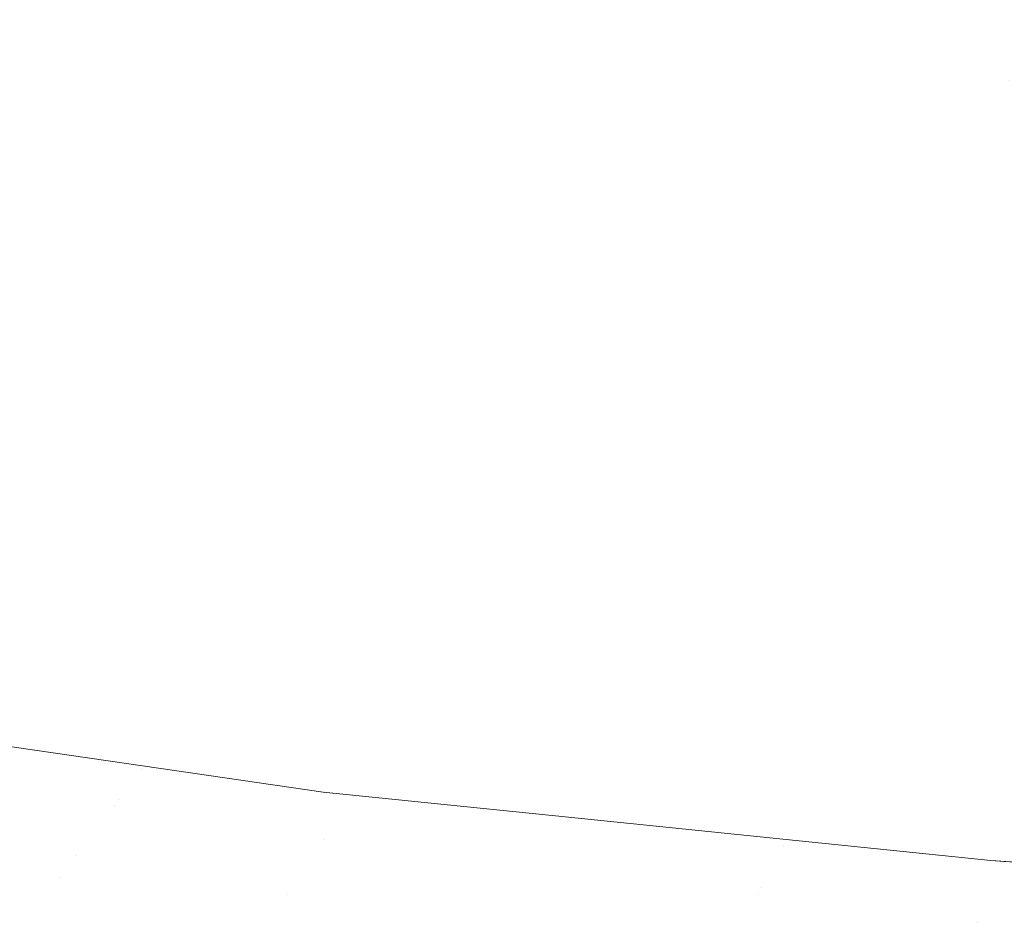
# Model space of a CAD drawing. Header units: centimetres. Extents: x -62 to 63, y 4 to 6.
# Tile 202 of 256: x -19.6876 to -19.6236, y 4.5002 to 4.5584. Entities that reach past the tile are written whole.
import ezdxf

# ---------------------------------------------------------------- set-up
doc = ezdxf.new("R2010")
doc.units = ezdxf.units.CM
doc.header["$LTSCALE"] = 2.54
doc.layers.add('Lucido design-1', color=7, linetype='Continuous')

# ---------------------------------------------------------------- blocks, each defined once
blk = doc.blocks.new('Gruppo-4-1')
at = {"color": 7, "linetype": 'Continuous', "lineweight": 9}
blk.add_3dface([(-61.851453, 5.900212, -2276.22217), (-61.851453, 4.300212, -2276.22217), (62.978378, 4.300212, -2276.22217), (62.978378, 5.900212, -2276.22217)], dxfattribs=at)
for points, invisible_edges in [([(-19.683854, 4.56357, -2276.635786), (-19.66432, 4.56005, -2276.635786), (-19.666182, 4.558012, -2276.637098), (-19.686, 4.561584, -2276.637098)], 15), ([(-19.686, 4.561584, -2276.637098), (-19.666182, 4.558012, -2276.637098), (-19.66802, 4.556, -2276.63847), (-19.688119, 4.559622, -2276.63847)], 15), ([(-19.644095, 4.557004, -2276.635786), (-19.66432, 4.56005, -2276.635786), (-19.662437, 4.562112, -2276.634533), (-19.642509, 4.55911, -2276.634533)], 15), ([(-19.640906, 4.561238, -2276.633342), (-19.620701, 4.558773, -2276.633342), (-19.621994, 4.556607, -2276.634533), (-19.642509, 4.55911, -2276.634533)], 15), ([(-19.645663, 4.554921, -2276.637098), (-19.666182, 4.558012, -2276.637098), (-19.66432, 4.56005, -2276.635786), (-19.644095, 4.557004, -2276.635786)], 15), ([(-19.688119, 4.559622, -2276.63847), (-19.66802, 4.556, -2276.63847), (-19.669833, 4.554017, -2276.639901), (-19.690208, 4.557688, -2276.639901)], 15), ([(-19.642509, 4.55911, -2276.634533), (-19.621994, 4.556607, -2276.634533), (-19.623274, 4.554463, -2276.635786), (-19.644095, 4.557004, -2276.635786)], 15), ([(-19.647211, 4.552866, -2276.63847), (-19.66802, 4.556, -2276.63847), (-19.666182, 4.558012, -2276.637098), (-19.645663, 4.554921, -2276.637098)], 15), ([(-19.690208, 4.557688, -2276.639901), (-19.669833, 4.554017, -2276.639901), (-19.671618, 4.552063, -2276.64139), (-19.692265, 4.555784, -2276.64139)], 15), ([(-19.644095, 4.557004, -2276.635786), (-19.623274, 4.554463, -2276.635786), (-19.624539, 4.552344, -2276.637098), (-19.645663, 4.554921, -2276.637098)], 15), ([(-19.648737, 4.550839, -2276.639901), (-19.669833, 4.554017, -2276.639901), (-19.66802, 4.556, -2276.63847), (-19.647211, 4.552866, -2276.63847)], 15), ([(-19.692265, 4.555784, -2276.64139), (-19.671618, 4.552063, -2276.64139), (-19.673373, 4.550142, -2276.642934), (-19.694288, 4.553911, -2276.642934)], 15), ([(-19.645663, 4.554921, -2276.637098), (-19.624539, 4.552344, -2276.637098), (-19.625788, 4.550252, -2276.63847), (-19.647211, 4.552866, -2276.63847)], 15), ([(-19.694288, 4.553911, -2276.642934), (-19.673373, 4.550142, -2276.642934), (-19.675096, 4.548256, -2276.644535), (-19.696274, 4.552072, -2276.644535)], 15), ([(-19.65024, 4.548843, -2276.64139), (-19.671618, 4.552063, -2276.64139), (-19.669833, 4.554017, -2276.639901), (-19.648737, 4.550839, -2276.639901)], 15), ([(-19.602917, 4.550308, -2276.637098), (-19.624539, 4.552344, -2276.637098), (-19.623274, 4.554463, -2276.635786)], 11), ([(-19.647211, 4.552866, -2276.63847), (-19.625788, 4.550252, -2276.63847), (-19.62702, 4.548189, -2276.639901), (-19.648737, 4.550839, -2276.639901)], 15), ([(-19.696274, 4.552072, -2276.644535), (-19.675096, 4.548256, -2276.644535), (-19.676786, 4.546406, -2276.646189), (-19.698222, 4.550269, -2276.646189)], 15), ([(-19.651718, 4.54688, -2276.642934), (-19.673373, 4.550142, -2276.642934), (-19.671618, 4.552063, -2276.64139), (-19.65024, 4.548843, -2276.64139)], 15), ([(-19.60386, 4.548187, -2276.63847), (-19.625788, 4.550252, -2276.63847), (-19.624539, 4.552344, -2276.637098), (-19.602917, 4.550308, -2276.637098)], 15), ([(-19.648737, 4.550839, -2276.639901), (-19.62702, 4.548189, -2276.639901), (-19.628233, 4.546158, -2276.64139), (-19.65024, 4.548843, -2276.64139)], 15), ([(-19.698222, 4.550269, -2276.646189), (-19.676786, 4.546406, -2276.646189), (-19.678441, 4.544595, -2276.647895), (-19.700129, 4.548503, -2276.647895)], 15), ([(-19.65317, 4.544953, -2276.644535), (-19.675096, 4.548256, -2276.644535), (-19.673373, 4.550142, -2276.642934), (-19.651718, 4.54688, -2276.642934)], 15), ([(-19.60479, 4.546096, -2276.639901), (-19.62702, 4.548189, -2276.639901), (-19.625788, 4.550252, -2276.63847), (-19.60386, 4.548187, -2276.63847)], 15), ([(-19.65024, 4.548843, -2276.64139), (-19.628233, 4.546158, -2276.64139), (-19.629425, 4.54416, -2276.642934), (-19.651718, 4.54688, -2276.642934)], 15), ([(-19.701993, 4.546777, -2276.649653), (-19.700129, 4.548503, -2276.647895), (-19.678441, 4.544595, -2276.647895), (-19.680059, 4.542825, -2276.649653)], 15), ([(-19.654593, 4.543063, -2276.646189), (-19.676786, 4.546406, -2276.646189), (-19.675096, 4.548256, -2276.644535), (-19.65317, 4.544953, -2276.644535)], 15), ([(-19.605706, 4.544037, -2276.64139), (-19.628233, 4.546158, -2276.64139), (-19.62702, 4.548189, -2276.639901), (-19.60479, 4.546096, -2276.639901)], 15), ([(-19.651718, 4.54688, -2276.642934), (-19.629425, 4.54416, -2276.642934), (-19.630596, 4.542198, -2276.644535), (-19.65317, 4.544953, -2276.644535)], 15), ([(-19.680059, 4.542825, -2276.649653), (-19.681638, 4.541097, -2276.651459), (-19.703813, 4.545093, -2276.651459), (-19.701993, 4.546777, -2276.649653)], 15), ([(-19.655986, 4.541213, -2276.647895), (-19.678441, 4.544595, -2276.647895), (-19.676786, 4.546406, -2276.646189), (-19.654593, 4.543063, -2276.646189)], 15), ([(-19.606606, 4.542012, -2276.642934), (-19.629425, 4.54416, -2276.642934), (-19.628233, 4.546158, -2276.64139), (-19.605706, 4.544037, -2276.64139)], 15), ([(-19.705586, 4.543451, -2276.653313), (-19.703813, 4.545093, -2276.651459), (-19.681638, 4.541097, -2276.651459), (-19.683176, 4.539413, -2276.653313)], 15), ([(-19.65317, 4.544953, -2276.644535), (-19.630596, 4.542198, -2276.644535), (-19.631745, 4.540275, -2276.646189), (-19.654593, 4.543063, -2276.646189)], 15), ([(-19.657348, 4.539404, -2276.649653), (-19.680059, 4.542825, -2276.649653), (-19.678441, 4.544595, -2276.647895), (-19.655986, 4.541213, -2276.647895)], 15), ([(-19.607491, 4.540023, -2276.644535), (-19.630596, 4.542198, -2276.644535), (-19.629425, 4.54416, -2276.642934), (-19.606606, 4.542012, -2276.642934)], 15), ([(-19.683176, 4.539413, -2276.653313), (-19.684673, 4.537775, -2276.655213), (-19.707311, 4.541854, -2276.655213), (-19.705586, 4.543451, -2276.653313)], 15), ([(-19.654593, 4.543063, -2276.646189), (-19.631745, 4.540275, -2276.646189), (-19.632869, 4.538392, -2276.647895), (-19.655986, 4.541213, -2276.647895)], 15), ([(-19.658678, 4.537638, -2276.651459), (-19.681638, 4.541097, -2276.651459), (-19.680059, 4.542825, -2276.649653), (-19.657348, 4.539404, -2276.649653)], 15), ([(-19.708986, 4.540304, -2276.657156), (-19.707311, 4.541854, -2276.655213), (-19.684673, 4.537775, -2276.655213), (-19.686126, 4.536184, -2276.657156)], 15), ([(-19.608358, 4.538073, -2276.646189), (-19.631745, 4.540275, -2276.646189), (-19.630596, 4.542198, -2276.644535), (-19.607491, 4.540023, -2276.644535)], 15), ([(-19.683176, 4.539413, -2276.653313), (-19.681638, 4.541097, -2276.651459), (-19.658678, 4.537638, -2276.651459), (-19.659973, 4.535918, -2276.653313)], 15), ([(-19.655986, 4.541213, -2276.647895), (-19.632869, 4.538392, -2276.647895), (-19.633968, 4.536551, -2276.649653), (-19.657348, 4.539404, -2276.649653)], 15), ([(-19.686126, 4.536184, -2276.657156), (-19.687535, 4.534642, -2276.65914), (-19.71061, 4.538801, -2276.65914), (-19.708986, 4.540304, -2276.657156)], 15), ([(-19.609207, 4.536164, -2276.647895), (-19.632869, 4.538392, -2276.647895), (-19.631745, 4.540275, -2276.646189), (-19.608358, 4.538073, -2276.646189)], 15), ([(-19.659973, 4.535918, -2276.653313), (-19.661234, 4.534244, -2276.655213), (-19.684673, 4.537775, -2276.655213), (-19.683176, 4.539413, -2276.653313)], 15), ([(-19.657348, 4.539404, -2276.649653), (-19.633968, 4.536551, -2276.649653), (-19.635041, 4.534754, -2276.651459), (-19.658678, 4.537638, -2276.651459)], 15), ([(-19.71218, 4.537347, -2276.661164), (-19.71061, 4.538801, -2276.65914), (-19.687535, 4.534642, -2276.65914), (-19.688898, 4.533151, -2276.661164)], 15), ([(-19.610037, 4.534298, -2276.649653), (-19.633968, 4.536551, -2276.649653), (-19.632869, 4.538392, -2276.647895), (-19.609207, 4.536164, -2276.647895)], 15), ([(-19.686126, 4.536184, -2276.657156), (-19.684673, 4.537775, -2276.655213), (-19.661234, 4.534244, -2276.655213), (-19.662458, 4.532619, -2276.657156)], 15), ([(-19.659973, 4.535918, -2276.653313), (-19.658678, 4.537638, -2276.651459), (-19.635041, 4.534754, -2276.651459), (-19.636086, 4.533003, -2276.653313)], 15), ([(-19.662458, 4.532619, -2276.657156), (-19.663644, 4.531044, -2276.65914), (-19.687535, 4.534642, -2276.65914), (-19.686126, 4.536184, -2276.657156)], 15), ([(-19.610847, 4.532476, -2276.651459), (-19.635041, 4.534754, -2276.651459), (-19.633968, 4.536551, -2276.649653), (-19.610037, 4.534298, -2276.649653)], 15), ([(-19.636086, 4.533003, -2276.653313), (-19.637103, 4.5313, -2276.655213), (-19.661234, 4.534244, -2276.655213), (-19.659973, 4.535918, -2276.653313)], 15), ([(-19.611636, 4.530701, -2276.653313), (-19.636086, 4.533003, -2276.653313), (-19.635041, 4.534754, -2276.651459), (-19.610847, 4.532476, -2276.651459)], 15), ([(-19.688898, 4.533151, -2276.661164), (-19.687535, 4.534642, -2276.65914), (-19.663644, 4.531044, -2276.65914), (-19.664791, 4.52952, -2276.661164)], 15), ([(-19.662458, 4.532619, -2276.657156), (-19.661234, 4.534244, -2276.655213), (-19.637103, 4.5313, -2276.655213), (-19.638091, 4.529646, -2276.657156)], 15), ([(-19.664791, 4.52952, -2276.661164), (-19.665899, 4.528048, -2276.663225), (-19.690213, 4.531711, -2276.663225), (-19.688898, 4.533151, -2276.661164)], 15), ([(-19.612404, 4.528974, -2276.655213), (-19.637103, 4.5313, -2276.655213), (-19.636086, 4.533003, -2276.653313), (-19.611636, 4.530701, -2276.653313)], 15), ([(-19.638091, 4.529646, -2276.657156), (-19.639048, 4.528042, -2276.65914), (-19.663644, 4.531044, -2276.65914), (-19.662458, 4.532619, -2276.657156)], 15), ([(-19.691481, 4.530324, -2276.665321), (-19.690213, 4.531711, -2276.663225), (-19.665899, 4.528048, -2276.663225), (-19.666967, 4.526631, -2276.665321)], 15), ([(-19.664791, 4.52952, -2276.661164), (-19.663644, 4.531044, -2276.65914), (-19.639048, 4.528042, -2276.65914), (-19.639974, 4.526491, -2276.661164)], 15), ([(-19.61315, 4.527297, -2276.657156), (-19.638091, 4.529646, -2276.657156), (-19.637103, 4.5313, -2276.655213), (-19.612404, 4.528974, -2276.655213)], 15), ([(-19.666967, 4.526631, -2276.665321), (-19.667993, 4.525268, -2276.667449), (-19.692699, 4.52899, -2276.667449), (-19.691481, 4.530324, -2276.665321)], 15), ([(-19.613872, 4.525672, -2276.65914), (-19.639048, 4.528042, -2276.65914), (-19.638091, 4.529646, -2276.657156), (-19.61315, 4.527297, -2276.657156)], 15), ([(-19.693868, 4.527711, -2276.669608), (-19.692699, 4.52899, -2276.667449), (-19.667993, 4.525268, -2276.667449), (-19.668977, 4.523962, -2276.669608)], 15), ([(-19.639974, 4.526491, -2276.661164), (-19.640868, 4.524994, -2276.663225), (-19.665899, 4.528048, -2276.663225), (-19.664791, 4.52952, -2276.661164)], 15), ([(-19.668977, 4.523962, -2276.669608), (-19.669918, 4.522712, -2276.671794), (-19.694986, 4.526488, -2276.671794), (-19.693868, 4.527711, -2276.669608)], 15), ([(-19.666967, 4.526631, -2276.665321), (-19.665899, 4.528048, -2276.663225), (-19.640868, 4.524994, -2276.663225), (-19.641729, 4.523551, -2276.665321)], 15), ([(-19.639974, 4.526491, -2276.661164), (-19.639048, 4.528042, -2276.65914), (-19.613872, 4.525672, -2276.65914), (-19.614572, 4.5241, -2276.661164)], 15), ([(-19.696052, 4.52532, -2276.674006), (-19.694986, 4.526488, -2276.671794), (-19.669918, 4.522712, -2276.671794), (-19.670816, 4.521519, -2276.674006)], 15), ([(-19.641729, 4.523551, -2276.665321), (-19.642557, 4.522165, -2276.667449), (-19.667993, 4.525268, -2276.667449), (-19.666967, 4.526631, -2276.665321)], 15), ([(-19.614572, 4.5241, -2276.661164), (-19.615247, 4.522582, -2276.663225), (-19.640868, 4.524994, -2276.663225), (-19.639974, 4.526491, -2276.661164)], 15), ([(-19.670816, 4.521519, -2276.674006), (-19.671671, 4.520384, -2276.676241), (-19.697067, 4.52421, -2276.676241), (-19.696052, 4.52532, -2276.674006)], 15), ([(-19.668977, 4.523962, -2276.669608), (-19.667993, 4.525268, -2276.667449), (-19.642557, 4.522165, -2276.667449), (-19.643351, 4.520835, -2276.669608)], 15), ([(-19.641729, 4.523551, -2276.665321), (-19.640868, 4.524994, -2276.663225), (-19.615247, 4.522582, -2276.663225), (-19.615897, 4.521119, -2276.665321)], 15), ([(-19.69803, 4.523156, -2276.678496), (-19.697067, 4.52421, -2276.676241), (-19.671671, 4.520384, -2276.676241), (-19.672481, 4.519308, -2276.678496)], 15), ([(-19.643351, 4.520835, -2276.669608), (-19.644111, 4.519563, -2276.671794), (-19.669918, 4.522712, -2276.671794), (-19.668977, 4.523962, -2276.669608)], 15), ([(-19.615897, 4.521119, -2276.665321), (-19.616522, 4.519713, -2276.667449), (-19.642557, 4.522165, -2276.667449), (-19.641729, 4.523551, -2276.665321)], 15), ([(-19.672481, 4.519308, -2276.678496), (-19.673248, 4.51829, -2276.680769), (-19.69894, 4.52216, -2276.680769), (-19.69803, 4.523156, -2276.678496)], 15), ([(-19.670816, 4.521519, -2276.674006), (-19.669918, 4.522712, -2276.671794), (-19.644111, 4.519563, -2276.671794), (-19.644836, 4.518349, -2276.674006)], 15), ([(-19.699797, 4.521222, -2276.683058), (-19.69894, 4.52216, -2276.680769), (-19.673248, 4.51829, -2276.680769), (-19.67397, 4.517331, -2276.683058)], 15), ([(-19.643351, 4.520835, -2276.669608), (-19.642557, 4.522165, -2276.667449), (-19.616522, 4.519713, -2276.667449), (-19.617122, 4.518365, -2276.669608)], 15), ([(-19.644836, 4.518349, -2276.674006), (-19.645525, 4.517194, -2276.676241), (-19.671671, 4.520384, -2276.676241), (-19.670816, 4.521519, -2276.674006)], 15), ([(-19.67397, 4.517331, -2276.683058), (-19.674647, 4.516431, -2276.68536), (-19.700602, 4.520341, -2276.68536), (-19.699797, 4.521222, -2276.683058)], 15), ([(-19.617122, 4.518365, -2276.669608), (-19.617695, 4.517075, -2276.671794), (-19.644111, 4.519563, -2276.671794), (-19.643351, 4.520835, -2276.669608)], 15), ([(-19.701354, 4.519518, -2276.687674), (-19.700602, 4.520341, -2276.68536), (-19.674647, 4.516431, -2276.68536), (-19.67528, 4.515591, -2276.687674)], 15), ([(-19.672481, 4.519308, -2276.678496), (-19.671671, 4.520384, -2276.676241), (-19.645525, 4.517194, -2276.676241), (-19.646179, 4.516098, -2276.678496)], 15), ([(-19.67528, 4.515591, -2276.687674), (-19.675869, 4.514809, -2276.689995), (-19.702053, 4.518753, -2276.689995), (-19.701354, 4.519518, -2276.687674)], 15), ([(-19.644836, 4.518349, -2276.674006), (-19.644111, 4.519563, -2276.671794), (-19.617695, 4.517075, -2276.671794), (-19.618243, 4.515845, -2276.674006)], 15), ([(-19.702699, 4.518045, -2276.692323), (-19.702053, 4.518753, -2276.689995), (-19.675869, 4.514809, -2276.689995), (-19.676413, 4.514086, -2276.692323)], 15), ([(-19.646179, 4.516098, -2276.678496), (-19.646798, 4.515062, -2276.680769), (-19.673248, 4.51829, -2276.680769), (-19.672481, 4.519308, -2276.678496)], 15), ([(-19.676413, 4.514086, -2276.692323), (-19.676914, 4.513421, -2276.694654), (-19.703294, 4.517395, -2276.694654), (-19.702699, 4.518045, -2276.692323)], 15), ([(-19.67397, 4.517331, -2276.683058), (-19.673248, 4.51829, -2276.680769), (-19.646798, 4.515062, -2276.680769), (-19.64738, 4.514087, -2276.683058)], 15), ([(-19.618243, 4.515845, -2276.674006), (-19.618763, 4.514674, -2276.676241), (-19.645525, 4.517194, -2276.676241), (-19.644836, 4.518349, -2276.674006)], 15), ([(-19.677371, 4.512814, -2276.696987), (-19.677785, 4.512265, -2276.699319), (-19.704328, 4.516263, -2276.699319), (-19.703837, 4.516801, -2276.696987)], 15), ([(-19.703837, 4.516801, -2276.696987), (-19.703294, 4.517395, -2276.694654), (-19.676914, 4.513421, -2276.694654), (-19.677371, 4.512814, -2276.696987)], 15), ([(-19.64738, 4.514087, -2276.683058), (-19.647927, 4.513171, -2276.68536), (-19.674647, 4.516431, -2276.68536), (-19.67397, 4.517331, -2276.683058)], 15), ([(-19.646179, 4.516098, -2276.678496), (-19.645525, 4.517194, -2276.676241), (-19.618763, 4.514674, -2276.676241), (-19.619257, 4.513563, -2276.678496)], 15), ([(-19.704769, 4.515781, -2276.701649), (-19.704328, 4.516263, -2276.699319), (-19.677785, 4.512265, -2276.699319), (-19.678156, 4.511772, -2276.701649)], 15), ([(-19.67528, 4.515591, -2276.687674), (-19.674647, 4.516431, -2276.68536), (-19.647927, 4.513171, -2276.68536), (-19.648438, 4.512315, -2276.687674)], 15), ([(-19.678156, 4.511772, -2276.701649), (-19.678485, 4.511335, -2276.703974), (-19.70516, 4.515353, -2276.703974), (-19.704769, 4.515781, -2276.701649)], 15), ([(-19.648438, 4.512315, -2276.687674), (-19.648913, 4.51152, -2276.689995), (-19.675869, 4.514809, -2276.689995), (-19.67528, 4.515591, -2276.687674)], 15), ([(-19.619257, 4.513563, -2276.678496), (-19.619724, 4.512513, -2276.680769), (-19.646798, 4.515062, -2276.680769), (-19.646179, 4.516098, -2276.678496)], 15), ([(-19.678772, 4.510953, -2276.706291), (-19.679019, 4.510626, -2276.7086), (-19.705794, 4.514659, -2276.7086), (-19.705501, 4.514979, -2276.706291)], 15), ([(-19.705501, 4.514979, -2276.706291), (-19.70516, 4.515353, -2276.703974), (-19.678485, 4.511335, -2276.703974), (-19.678772, 4.510953, -2276.706291)], 15), ([(-19.64738, 4.514087, -2276.683058), (-19.646798, 4.515062, -2276.680769), (-19.619724, 4.512513, -2276.680769), (-19.620164, 4.511524, -2276.683058)], 15), ([(-19.679225, 4.510352, -2276.710899), (-19.679392, 4.51013, -2276.713185), (-19.706237, 4.514174, -2276.713185), (-19.706039, 4.514391, -2276.710899)], 15), ([(-19.706039, 4.514391, -2276.710899), (-19.705794, 4.514659, -2276.7086), (-19.679019, 4.510626, -2276.7086), (-19.679225, 4.510352, -2276.710899)], 15), ([(-19.676413, 4.514086, -2276.692323), (-19.675869, 4.514809, -2276.689995), (-19.648913, 4.51152, -2276.689995), (-19.649352, 4.510784, -2276.692323)], 15), ([(-19.679656, 4.509923, -2276.92217), (-19.693209, 4.511895, -2276.92217), (-19.706575, 4.513841, -2276.72217), (-19.679656, 4.509923, -2276.72217)], 10), ([(-19.679656, 4.509923, -2276.72217), (-19.706575, 4.513841, -2276.72217), (-19.70656, 4.51382, -2276.71995)], 10), ([(-19.70656, 4.51382, -2276.71995), (-19.706497, 4.51389, -2276.717712), (-19.679611, 4.50984, -2276.717712), (-19.679664, 4.509768, -2276.71995)], 15), ([(-19.70656, 4.51382, -2276.71995), (-19.679664, 4.509768, -2276.71995), (-19.679656, 4.509923, -2276.72217)], 11), ([(-19.67952, 4.50996, -2276.715456), (-19.679611, 4.50984, -2276.717712), (-19.706497, 4.51389, -2276.717712), (-19.706389, 4.514007, -2276.715456)], 15), ([(-19.706389, 4.514007, -2276.715456), (-19.706237, 4.514174, -2276.713185), (-19.679392, 4.51013, -2276.713185), (-19.67952, 4.50996, -2276.715456)], 15), ([(-19.649352, 4.510784, -2276.692323), (-19.649756, 4.510107, -2276.694654), (-19.676914, 4.513421, -2276.694654), (-19.676413, 4.514086, -2276.692323)], 15), ([(-19.620164, 4.511524, -2276.683058), (-19.620577, 4.510596, -2276.68536), (-19.647927, 4.513171, -2276.68536), (-19.64738, 4.514087, -2276.683058)], 15), ([(-19.677371, 4.512814, -2276.696987), (-19.676914, 4.513421, -2276.694654), (-19.649756, 4.510107, -2276.694654), (-19.650125, 4.509489, -2276.696987)], 15), ([(-19.648438, 4.512315, -2276.687674), (-19.647927, 4.513171, -2276.68536), (-19.620577, 4.510596, -2276.68536), (-19.620962, 4.509728, -2276.687674)], 15), ([(-19.650125, 4.509489, -2276.696987), (-19.650459, 4.50893, -2276.699319), (-19.677785, 4.512265, -2276.699319), (-19.677371, 4.512814, -2276.696987)], 15), ([(-19.620962, 4.509728, -2276.687674), (-19.621321, 4.508922, -2276.689995), (-19.648913, 4.51152, -2276.689995), (-19.648438, 4.512315, -2276.687674)], 15), ([(-19.693279, 4.511642, -2276.925344), (-19.679718, 4.509697, -2276.925344), (-19.679831, 4.509547, -2276.928615), (-19.693402, 4.511493, -2276.928615)], 15), ([(-19.679718, 4.509697, -2276.925344), (-19.693279, 4.511642, -2276.925344), (-19.693209, 4.511895, -2276.92217)], 11), ([(-19.693209, 4.511895, -2276.92217), (-19.679656, 4.509923, -2276.92217), (-19.679718, 4.509697, -2276.925344)], 10), ([(-19.650758, 4.508429, -2276.701649), (-19.651024, 4.507984, -2276.703974), (-19.678485, 4.511335, -2276.703974), (-19.678156, 4.511772, -2276.701649)], 15), ([(-19.678156, 4.511772, -2276.701649), (-19.677785, 4.512265, -2276.699319), (-19.650459, 4.50893, -2276.699319), (-19.650758, 4.508429, -2276.701649)], 15), ([(-19.693618, 4.511234, -2276.931982), (-19.680028, 4.509285, -2276.931982), (-19.680317, 4.508902, -2276.935444), (-19.693934, 4.510855, -2276.935444)], 15), ([(-19.693402, 4.511493, -2276.928615), (-19.679831, 4.509547, -2276.928615), (-19.680028, 4.509285, -2276.931982), (-19.693618, 4.511234, -2276.931982)], 15), ([(-19.678772, 4.510953, -2276.706291), (-19.678485, 4.511335, -2276.703974), (-19.651024, 4.507984, -2276.703974), (-19.651256, 4.507595, -2276.706291)], 15), ([(-19.649352, 4.510784, -2276.692323), (-19.648913, 4.51152, -2276.689995), (-19.621321, 4.508922, -2276.689995), (-19.621653, 4.508176, -2276.692323)], 15), ([(-19.693934, 4.510855, -2276.935444), (-19.680317, 4.508902, -2276.935444), (-19.680705, 4.508387, -2276.938998), (-19.694358, 4.510345, -2276.938998)], 15), ([(-19.679225, 4.510352, -2276.710899), (-19.679019, 4.510626, -2276.7086), (-19.651455, 4.507262, -2276.7086), (-19.651621, 4.506983, -2276.710899)], 15), ([(-19.651256, 4.507595, -2276.706291), (-19.651455, 4.507262, -2276.7086), (-19.679019, 4.510626, -2276.7086), (-19.678772, 4.510953, -2276.706291)], 15), ([(-19.621653, 4.508176, -2276.692323), (-19.621958, 4.50749, -2276.694654), (-19.649756, 4.510107, -2276.694654), (-19.649352, 4.510784, -2276.692323)], 15), ([(-19.694358, 4.510345, -2276.938998), (-19.680705, 4.508387, -2276.938998), (-19.681201, 4.507728, -2276.942641), (-19.694901, 4.509693, -2276.942641)], 15), ([(-19.679718, 4.509697, -2276.925344), (-19.679656, 4.509923, -2276.92217), (-19.667908, 4.508213, -2276.92217)], 9), ([(-19.667908, 4.508213, -2276.72217), (-19.679656, 4.509923, -2276.72217), (-19.679664, 4.509768, -2276.71995)], 10), ([(-19.679664, 4.509768, -2276.71995), (-19.679611, 4.50984, -2276.717712), (-19.651932, 4.506462, -2276.717712), (-19.651976, 4.50639, -2276.71995)], 15), ([(-19.667908, 4.508213, -2276.72217), (-19.679664, 4.509768, -2276.71995), (-19.651976, 4.50639, -2276.71995)], 11), ([(-19.679656, 4.509923, -2276.72217), (-19.667908, 4.508213, -2276.72217), (-19.667908, 4.508213, -2276.92217), (-19.679656, 4.509923, -2276.92217)], 10), ([(-19.651859, 4.506585, -2276.715456), (-19.651932, 4.506462, -2276.717712), (-19.679611, 4.50984, -2276.717712), (-19.67952, 4.50996, -2276.715456)], 15), ([(-19.67952, 4.50996, -2276.715456), (-19.679392, 4.51013, -2276.713185), (-19.651756, 4.506758, -2276.713185), (-19.651859, 4.506585, -2276.715456)], 15), ([(-19.651621, 4.506983, -2276.710899), (-19.651756, 4.506758, -2276.713185), (-19.679392, 4.51013, -2276.713185), (-19.679225, 4.510352, -2276.710899)], 15), ([(-19.650125, 4.509489, -2276.696987), (-19.649756, 4.510107, -2276.694654), (-19.621958, 4.50749, -2276.694654), (-19.622236, 4.506864, -2276.696987)], 15), ([(-19.681492, 4.507342, -2276.944493), (-19.681813, 4.506915, -2276.946366), (-19.695571, 4.508888, -2276.946366), (-19.69522, 4.509311, -2276.944493)], 15), ([(-19.69522, 4.509311, -2276.944493), (-19.694901, 4.509693, -2276.942641), (-19.681201, 4.507728, -2276.942641), (-19.681492, 4.507342, -2276.944493)], 15), ([(-19.6665, 4.507118, -2276.935444), (-19.680317, 4.508902, -2276.935444), (-19.680028, 4.509285, -2276.931982), (-19.66624, 4.507505, -2276.931982)], 15), ([(-19.66624, 4.507505, -2276.931982), (-19.680028, 4.509285, -2276.931982), (-19.679831, 4.509547, -2276.928615), (-19.666061, 4.507769, -2276.928615)], 15), ([(-19.666061, 4.507769, -2276.928615), (-19.679831, 4.509547, -2276.928615), (-19.679718, 4.509697, -2276.925344), (-19.665959, 4.50792, -2276.925344)], 15), ([(-19.667908, 4.508213, -2276.92217), (-19.665959, 4.50792, -2276.925344), (-19.679718, 4.509697, -2276.925344)], 11), ([(-19.622236, 4.506864, -2276.696987), (-19.622489, 4.506297, -2276.699319), (-19.650459, 4.50893, -2276.699319), (-19.650125, 4.509489, -2276.696987)], 15), ([(-19.695957, 4.508425, -2276.948259), (-19.695571, 4.508888, -2276.946366), (-19.681813, 4.506915, -2276.946366), (-19.682166, 4.506447, -2276.948259)], 15), ([(-19.666851, 4.506598, -2276.938998), (-19.680705, 4.508387, -2276.938998), (-19.680317, 4.508902, -2276.935444), (-19.6665, 4.507118, -2276.935444)], 15), ([(-19.650758, 4.508429, -2276.701649), (-19.650459, 4.50893, -2276.699319), (-19.622489, 4.506297, -2276.699319), (-19.622715, 4.505788, -2276.701649)], 15), ([(-19.683912, 4.504128, -2276.956004), (-19.684438, 4.50343, -2276.957979), (-19.712229, 4.507616, -2276.957979), (-19.711604, 4.5083, -2276.956004)], 15), ([(-19.697333, 4.506773, -2276.954044), (-19.683912, 4.504128, -2276.956004), (-19.711604, 4.5083, -2276.956004)], 11), ([(-19.696837, 4.507369, -2276.952099), (-19.696379, 4.507919, -2276.95017), (-19.682551, 4.505936, -2276.95017), (-19.682969, 4.50538, -2276.952099)], 15), ([(-19.682166, 4.506447, -2276.948259), (-19.682551, 4.505936, -2276.95017), (-19.696379, 4.507919, -2276.95017), (-19.695957, 4.508425, -2276.948259)], 15), ([(-19.6673, 4.505933, -2276.942641), (-19.681201, 4.507728, -2276.942641), (-19.680705, 4.508387, -2276.938998), (-19.666851, 4.506598, -2276.938998)], 15), ([(-19.665959, 4.50792, -2276.925344), (-19.667908, 4.508213, -2276.92217), (-19.651968, 4.50658, -2276.92217)], 9), ([(-19.651968, 4.50658, -2276.92217), (-19.667908, 4.508213, -2276.92217), (-19.667908, 4.508213, -2276.72217), (-19.651968, 4.50658, -2276.72217)], 10), ([(-19.651976, 4.50639, -2276.71995), (-19.651968, 4.50658, -2276.72217), (-19.667908, 4.508213, -2276.72217)], 9), ([(-19.665959, 4.50792, -2276.925344), (-19.652019, 4.506317, -2276.925344), (-19.65211, 4.506164, -2276.928615), (-19.666061, 4.507769, -2276.928615)], 15), ([(-19.651968, 4.50658, -2276.92217), (-19.652019, 4.506317, -2276.925344), (-19.665959, 4.50792, -2276.925344)], 11), ([(-19.651256, 4.507595, -2276.706291), (-19.651024, 4.507984, -2276.703974), (-19.622915, 4.505337, -2276.703974), (-19.62309, 4.504944, -2276.706291)], 15), ([(-19.622715, 4.505788, -2276.701649), (-19.622915, 4.505337, -2276.703974), (-19.651024, 4.507984, -2276.703974), (-19.650758, 4.508429, -2276.701649)], 15), ([(-19.712899, 4.506883, -2276.959966), (-19.712229, 4.507616, -2276.957979), (-19.684438, 4.50343, -2276.957979), (-19.685002, 4.50268, -2276.959966)], 15), ([(-19.682969, 4.50538, -2276.952099), (-19.683422, 4.504778, -2276.954044), (-19.697333, 4.506773, -2276.954044), (-19.696837, 4.507369, -2276.952099)], 15), ([(-19.667853, 4.505113, -2276.946366), (-19.681813, 4.506915, -2276.946366), (-19.681492, 4.507342, -2276.944493)], 11), ([(-19.667853, 4.505113, -2276.946366), (-19.681492, 4.507342, -2276.944493), (-19.681201, 4.507728, -2276.942641)], 11), ([(-19.681201, 4.507728, -2276.942641), (-19.6673, 4.505933, -2276.942641), (-19.667853, 4.505113, -2276.946366)], 11), ([(-19.66624, 4.507505, -2276.931982), (-19.652269, 4.505898, -2276.931982), (-19.652502, 4.505508, -2276.935444), (-19.6665, 4.507118, -2276.935444)], 15), ([(-19.666061, 4.507769, -2276.928615), (-19.65211, 4.506164, -2276.928615), (-19.652269, 4.505898, -2276.931982), (-19.66624, 4.507505, -2276.931982)], 15), ([(-19.651621, 4.506983, -2276.710899), (-19.651455, 4.507262, -2276.7086), (-19.62324, 4.504606, -2276.7086), (-19.623366, 4.504323, -2276.710899)], 15), ([(-19.62309, 4.504944, -2276.706291), (-19.62324, 4.504606, -2276.7086), (-19.651455, 4.507262, -2276.7086), (-19.651256, 4.507595, -2276.706291)], 15), ([(-19.685002, 4.50268, -2276.959966), (-19.685605, 4.501879, -2276.961965), (-19.713615, 4.506099, -2276.961965), (-19.712899, 4.506883, -2276.959966)], 15), ([(-19.697333, 4.506773, -2276.954044), (-19.683422, 4.504778, -2276.954044), (-19.683912, 4.504128, -2276.956004)], 11), ([(-19.682166, 4.506447, -2276.948259), (-19.681813, 4.506915, -2276.946366), (-19.667853, 4.505113, -2276.946366), (-19.668172, 4.50464, -2276.948259)], 15), ([(-19.666851, 4.506598, -2276.938998), (-19.652815, 4.504984, -2276.938998), (-19.653215, 4.504313, -2276.942641), (-19.6673, 4.505933, -2276.942641)], 15), ([(-19.6665, 4.507118, -2276.935444), (-19.652502, 4.505508, -2276.935444), (-19.652815, 4.504984, -2276.938998), (-19.666851, 4.506598, -2276.938998)], 15), ([(-19.652019, 4.506317, -2276.925344), (-19.651968, 4.50658, -2276.92217), (-19.624522, 4.503768, -2276.92217)], 9), ([(-19.624522, 4.503768, -2276.72217), (-19.651968, 4.50658, -2276.72217), (-19.651976, 4.50639, -2276.71995)], 10), ([(-19.651968, 4.50658, -2276.72217), (-19.624522, 4.503768, -2276.72217), (-19.624522, 4.503768, -2276.92217), (-19.651968, 4.50658, -2276.92217)], 10), ([(-19.623546, 4.503919, -2276.715456), (-19.623601, 4.503795, -2276.717712), (-19.651932, 4.506462, -2276.717712), (-19.651859, 4.506585, -2276.715456)], 15), ([(-19.651859, 4.506585, -2276.715456), (-19.651756, 4.506758, -2276.713185), (-19.623468, 4.504094, -2276.713185), (-19.623546, 4.503919, -2276.715456)], 15), ([(-19.623366, 4.504323, -2276.710899), (-19.623468, 4.504094, -2276.713185), (-19.651756, 4.506758, -2276.713185), (-19.651621, 4.506983, -2276.710899)], 15), ([(-19.71438, 4.505262, -2276.963974), (-19.713615, 4.506099, -2276.961965), (-19.685605, 4.501879, -2276.961965), (-19.686249, 4.501024, -2276.963974)], 15), ([(-19.682969, 4.50538, -2276.952099), (-19.682551, 4.505936, -2276.95017), (-19.66852, 4.504124, -2276.95017), (-19.668898, 4.503563, -2276.952099)], 15), ([(-19.668172, 4.50464, -2276.948259), (-19.66852, 4.504124, -2276.95017), (-19.682551, 4.505936, -2276.95017), (-19.682166, 4.506447, -2276.948259)], 15), ([(-19.6673, 4.505933, -2276.942641), (-19.653215, 4.504313, -2276.942641), (-19.653709, 4.503486, -2276.946366), (-19.667853, 4.505113, -2276.946366)], 15), ([(-19.638339, 4.504077, -2276.935444), (-19.652502, 4.505508, -2276.935444), (-19.652269, 4.505898, -2276.931982), (-19.638135, 4.504469, -2276.931982)], 15), ([(-19.638135, 4.504469, -2276.931982), (-19.652269, 4.505898, -2276.931982), (-19.65211, 4.506164, -2276.928615), (-19.637995, 4.504738, -2276.928615)], 15), ([(-19.637995, 4.504738, -2276.928615), (-19.65211, 4.506164, -2276.928615), (-19.652019, 4.506317, -2276.925344)], 11), ([(-19.624522, 4.503768, -2276.92217), (-19.623667, 4.503648, -2276.925344), (-19.652019, 4.506317, -2276.925344)], 11), ([(-19.637995, 4.504738, -2276.928615), (-19.652019, 4.506317, -2276.925344), (-19.623667, 4.503648, -2276.925344)], 11), ([(-19.651976, 4.50639, -2276.71995), (-19.651932, 4.506462, -2276.717712), (-19.623601, 4.503795, -2276.717712), (-19.623634, 4.503721, -2276.71995)], 15), ([(-19.651976, 4.50639, -2276.71995), (-19.623634, 4.503721, -2276.71995), (-19.624522, 4.503768, -2276.72217)], 11), ([(-19.686249, 4.501024, -2276.963974), (-19.686934, 4.500115, -2276.96599), (-19.715193, 4.504371, -2276.96599), (-19.71438, 4.505262, -2276.963974)], 15), ([(-19.668898, 4.503563, -2276.952099), (-19.669308, 4.502955, -2276.954044), (-19.683422, 4.504778, -2276.954044), (-19.682969, 4.50538, -2276.952099)], 15), ([(-19.638614, 4.503548, -2276.938998), (-19.652815, 4.504984, -2276.938998), (-19.652502, 4.505508, -2276.935444), (-19.638339, 4.504077, -2276.935444)], 15), ([(-19.683912, 4.504128, -2276.956004), (-19.683422, 4.504778, -2276.954044), (-19.669308, 4.502955, -2276.954044), (-19.66975, 4.5023, -2276.956004)], 15), ([(-19.653994, 4.503009, -2276.948259), (-19.654305, 4.502489, -2276.95017), (-19.66852, 4.504124, -2276.95017), (-19.668172, 4.50464, -2276.948259)], 15), ([(-19.668172, 4.50464, -2276.948259), (-19.667853, 4.505113, -2276.946366), (-19.653709, 4.503486, -2276.946366), (-19.653994, 4.503009, -2276.948259)], 15), ([(-19.638966, 4.502873, -2276.942641), (-19.653215, 4.504313, -2276.942641), (-19.652815, 4.504984, -2276.938998), (-19.638614, 4.503548, -2276.938998)], 15), ([(-19.637995, 4.504738, -2276.928615), (-19.623735, 4.503493, -2276.928615), (-19.623855, 4.503223, -2276.931982), (-19.638135, 4.504469, -2276.931982)], 15), ([(-19.623667, 4.503648, -2276.925344), (-19.623735, 4.503493, -2276.928615), (-19.637995, 4.504738, -2276.928615)], 11), ([(-19.716057, 4.503426, -2276.968013), (-19.715193, 4.504371, -2276.96599), (-19.686934, 4.500115, -2276.96599), (-19.687662, 4.499148, -2276.968013)], 15), ([(-19.66975, 4.5023, -2276.956004), (-19.670226, 4.501595, -2276.957979), (-19.684438, 4.50343, -2276.957979), (-19.683912, 4.504128, -2276.956004)], 15), ([(-19.668898, 4.503563, -2276.952099), (-19.66852, 4.504124, -2276.95017), (-19.654305, 4.502489, -2276.95017), (-19.654642, 4.501923, -2276.952099)], 15), ([(-19.6394, 4.502039, -2276.946366), (-19.653709, 4.503486, -2276.946366), (-19.653215, 4.504313, -2276.942641), (-19.638966, 4.502873, -2276.942641)], 15), ([(-19.638339, 4.504077, -2276.935444), (-19.624031, 4.502827, -2276.935444), (-19.624268, 4.502296, -2276.938998), (-19.638614, 4.503548, -2276.938998)], 15), ([(-19.638135, 4.504469, -2276.931982), (-19.623855, 4.503223, -2276.931982), (-19.624031, 4.502827, -2276.935444), (-19.638339, 4.504077, -2276.935444)], 15), ([(-19.685002, 4.50268, -2276.959966), (-19.684438, 4.50343, -2276.957979), (-19.670226, 4.501595, -2276.957979)], 11), ([(-19.654642, 4.501923, -2276.952099), (-19.655008, 4.501311, -2276.954044), (-19.669308, 4.502955, -2276.954044), (-19.668898, 4.503563, -2276.952099)], 15), ([(-19.653994, 4.503009, -2276.948259), (-19.653709, 4.503486, -2276.946366), (-19.6394, 4.502039, -2276.946366), (-19.639649, 4.501559, -2276.948259)], 15), ([(-19.638614, 4.503548, -2276.938998), (-19.624268, 4.502296, -2276.938998), (-19.62457, 4.501616, -2276.942641), (-19.638966, 4.502873, -2276.942641)], 15), ([(-19.624522, 4.503768, -2276.92217), (-19.623643, 4.503715, -2276.92217), (-19.623667, 4.503648, -2276.925344)], 10), ([(-19.579483, 4.501059, -2276.92217), (-19.623643, 4.503715, -2276.92217), (-19.624522, 4.503768, -2276.72217), (-19.594786, 4.501979, -2276.72217)], 10), ([(-19.623643, 4.503715, -2276.92217), (-19.624522, 4.503768, -2276.92217), (-19.624522, 4.503768, -2276.72217)], 10), ([(-19.594786, 4.501979, -2276.72217), (-19.624522, 4.503768, -2276.72217), (-19.623634, 4.503721, -2276.71995)], 10), ([(-19.60945, 4.502162, -2276.931982), (-19.623855, 4.503223, -2276.931982), (-19.623735, 4.503493, -2276.928615), (-19.60935, 4.502433, -2276.928615)], 15), ([(-19.60935, 4.502433, -2276.928615), (-19.623735, 4.503493, -2276.928615), (-19.623667, 4.503648, -2276.925344)], 11), ([(-19.594813, 4.501718, -2276.925344), (-19.623667, 4.503648, -2276.925344), (-19.623643, 4.503715, -2276.92217)], 11), ([(-19.60935, 4.502433, -2276.928615), (-19.623667, 4.503648, -2276.925344), (-19.594813, 4.501718, -2276.925344)], 11), ([(-19.623643, 4.503715, -2276.92217), (-19.579483, 4.501059, -2276.92217), (-19.594813, 4.501718, -2276.925344)], 10), ([(-19.66975, 4.5023, -2276.956004), (-19.669308, 4.502955, -2276.954044), (-19.655008, 4.501311, -2276.954044), (-19.655403, 4.50065, -2276.956004)], 15), ([(-19.639649, 4.501559, -2276.948259), (-19.639922, 4.501035, -2276.95017), (-19.654305, 4.502489, -2276.95017), (-19.653994, 4.503009, -2276.948259)], 15), ([(-19.638966, 4.502873, -2276.942641), (-19.62457, 4.501616, -2276.942641), (-19.624943, 4.500777, -2276.946366), (-19.6394, 4.502039, -2276.946366)], 15), ([(-19.609795, 4.50123, -2276.938998), (-19.624268, 4.502296, -2276.938998), (-19.624031, 4.502827, -2276.935444), (-19.609597, 4.501764, -2276.935444)], 15), ([(-19.609597, 4.501764, -2276.935444), (-19.624031, 4.502827, -2276.935444), (-19.623855, 4.503223, -2276.931982), (-19.60945, 4.502162, -2276.931982)], 15), ([(-19.656282, 4.499176, -2276.959966), (-19.656769, 4.498361, -2276.961965), (-19.685605, 4.501879, -2276.961965), (-19.685002, 4.50268, -2276.959966)], 15), ([(-19.670226, 4.501595, -2276.957979), (-19.656282, 4.499176, -2276.959966), (-19.685002, 4.50268, -2276.959966)], 11), ([(-19.655403, 4.50065, -2276.956004), (-19.655827, 4.499939, -2276.957979), (-19.670226, 4.501595, -2276.957979), (-19.66975, 4.5023, -2276.956004)], 15), ([(-19.654642, 4.501923, -2276.952099), (-19.654305, 4.502489, -2276.95017), (-19.639922, 4.501035, -2276.95017), (-19.640219, 4.500465, -2276.952099)], 15), ([(-19.610047, 4.500547, -2276.942641), (-19.62457, 4.501616, -2276.942641), (-19.624268, 4.502296, -2276.938998), (-19.609795, 4.50123, -2276.938998)], 15), ([(-19.686249, 4.501024, -2276.963974), (-19.685605, 4.501879, -2276.961965), (-19.656769, 4.498361, -2276.961965), (-19.657289, 4.497491, -2276.963974)], 15), ([(-19.670226, 4.501595, -2276.957979), (-19.655827, 4.499939, -2276.957979), (-19.656282, 4.499176, -2276.959966)], 11), ([(-19.640219, 4.500465, -2276.952099), (-19.64054, 4.499848, -2276.954044), (-19.655008, 4.501311, -2276.954044), (-19.654642, 4.501923, -2276.952099)], 15), ([(-19.625392, 4.499767, -2276.95017), (-19.639922, 4.501035, -2276.95017), (-19.639649, 4.501559, -2276.948259)], 11), ([(-19.625392, 4.499767, -2276.95017), (-19.639649, 4.501559, -2276.948259), (-19.6394, 4.502039, -2276.946366)], 11), ([(-19.6394, 4.502039, -2276.946366), (-19.624943, 4.500777, -2276.946366), (-19.625392, 4.499767, -2276.95017)], 11), ([(-19.610359, 4.499703, -2276.946366), (-19.624943, 4.500777, -2276.946366), (-19.62457, 4.501616, -2276.942641), (-19.610047, 4.500547, -2276.942641)], 15), ([(-19.657289, 4.497491, -2276.963974), (-19.657842, 4.496565, -2276.96599), (-19.686934, 4.500115, -2276.96599), (-19.686249, 4.501024, -2276.963974)], 15), ([(-19.655403, 4.50065, -2276.956004), (-19.655008, 4.501311, -2276.954044), (-19.64054, 4.499848, -2276.954044), (-19.640887, 4.499182, -2276.956004)], 15), ([(-19.640219, 4.500465, -2276.952099), (-19.639922, 4.501035, -2276.95017), (-19.625392, 4.499767, -2276.95017), (-19.625647, 4.499193, -2276.952099)], 15), ([(-19.610735, 4.498687, -2276.95017), (-19.625392, 4.499767, -2276.95017), (-19.624943, 4.500777, -2276.946366), (-19.610359, 4.499703, -2276.946366)], 15), ([(-19.640887, 4.499182, -2276.956004), (-19.641259, 4.498466, -2276.957979), (-19.655827, 4.499939, -2276.957979), (-19.655403, 4.50065, -2276.956004)], 15), ([(-19.625647, 4.499193, -2276.952099), (-19.625924, 4.498572, -2276.954044), (-19.64054, 4.499848, -2276.954044), (-19.640219, 4.500465, -2276.952099)], 15)]:
    blk.add_3dface(points, dxfattribs=dict(at, invisible_edges=invisible_edges))
blk = doc.blocks.new('Gruppo-5-1')
at = {"color": 7}
blk.add_blockref('Gruppo-4-1', (0, 0), dxfattribs=at)

msp = doc.modelspace()

# ---------------------------------------------------------------- block references
at = {"layer": 'Lucido design-1', "color": 7}
msp.add_blockref('Gruppo-5-1', (0, 0), dxfattribs=at)

doc.saveas('drawing.dxf')
